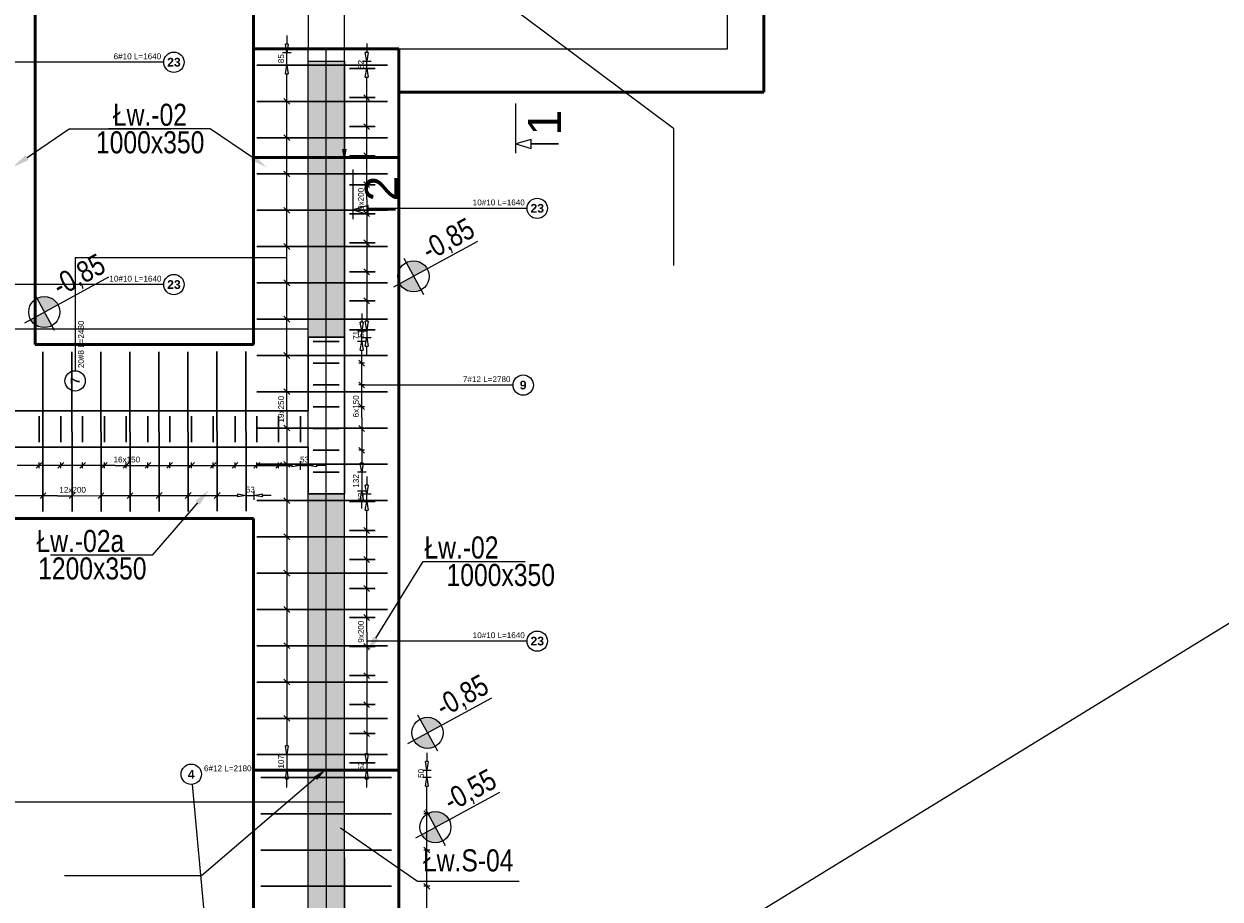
# Model space of a CAD drawing. Extents: x -274995 to 107519, y -337635 to 244261.
# Tile 37 of 49: x 48191 to 56429, y -21713 to -15684. Entities that reach past the tile are written whole.
import ezdxf
from ezdxf import colors
from ezdxf.entities.mleader import LeaderData, LeaderLine
from ezdxf.enums import TextEntityAlignment as Align
from ezdxf.math import Vec2, Vec3

# ---------------------------------------------------------------- set-up
doc = ezdxf.new("R2010")
doc.units = 0
doc.header["$LTSCALE"] = 10
doc.header["$MEASUREMENT"] = 0
doc.linetypes.add('HIDDEN', pattern=[0.375, 0.25, -0.125])
for name, color, linetype, lineweight in [('P-Linia1a', 142, 'Continuous', 53), ('P-Opis', 1, 'Continuous', 18), ('P-Opis fundamenty', 193, 'Continuous', 9), ('P-Opis ściany', 6, 'Continuous', 9), ('P-Szraf - Ściana wypełniająca', 171, 'Continuous', 0), ('P-Wymiar', 254, 'Continuous', 9), ('P-Ściana żelbetowa', 50, 'Continuous', 30)]:
    doc.layers.add(name, color=color, linetype=linetype, lineweight=lineweight)
doc.layers.add('RCAD_opis rozkładu', color=7, linetype='Continuous')
doc.layers.add('RCAD_rozkład pręta', color=7, linetype='Continuous')
doc.styles.add('_Fd Opis', font='arial.ttf', dxfattribs={"width": 0.8})
doc.styles.add('style1', font='arial.ttf')
doc.styles.add('style3', font='arialbd.ttf')

msp = doc.modelspace()

# ---------------------------------------------------------------- hatches: boundary and pattern name
at = {"layer": 'P-Opis'}
h = msp.add_hatch(color=1, dxfattribs=at)
h.dxf.hatch_style = 1
h.paths.add_polyline_path([(50874.34803, -17422.91947), (50779.99981, -17474.29239, 0.4142135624), (50925.72095, -17517.26768)])
h.paths.add_polyline_path([(50822.9751, -17328.57125), (50874.34803, -17422.91947), (50968.69624, -17371.54654, 0.4142135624)])
h = msp.add_hatch(color=1, dxfattribs=at)
h.dxf.hatch_style = 1
h.paths.add_polyline_path([(48330.91627, -17669.0293), (48236.56805, -17720.40223, 0.4142135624), (48382.2892, -17763.37751)])
h.paths.add_polyline_path([(48279.54334, -17574.68109), (48330.91627, -17669.0293), (48425.26448, -17617.65637, 0.4142135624)])
h = msp.add_hatch(color=1, dxfattribs=at)
h.dxf.hatch_style = 1
h.paths.add_polyline_path([(50970.28265, -20567.62744), (50875.93444, -20619.00037, 0.4142135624), (51021.65558, -20661.97565)])
h.paths.add_polyline_path([(50918.90973, -20473.27922), (50970.28265, -20567.62744), (51064.63087, -20516.25451, 0.4142135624)])
h = msp.add_hatch(color=1, dxfattribs=at)
h.dxf.hatch_style = 1
h.paths.add_polyline_path([(51024.57565, -21218.15172), (50930.22744, -21269.52464, 0.4142135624), (51075.94858, -21312.49993)])
h.paths.add_polyline_path([(50973.20273, -21123.8035), (51024.57565, -21218.15172), (51118.92387, -21166.77879, 0.4142135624)])
at = {"layer": 'P-Opis ściany', "lineweight": 0, "true_color": 0xd100d1}
h = msp.add_hatch(dxfattribs=at)
h.set_pattern_fill('ANSI33', color=212, scale=20)
h.set_pattern_definition([(45, (57413.17, 230177.87), (-89.80256, 89.80256), []), (45, (57502.97, 230177.87), (-89.80256, 89.80256), [63.5, -31.75])])
h.paths.add_polyline_path([(67447.48249, -13720.18555), (67697.48249, -13720.18555), (67697.5184, -14820.18555), (67447.5184, -14820.18555)])
h.paths.add_polyline_path([(59622.5184, -13920.22732), (59872.51781, -13920.22732), (59872.51781, -14940.22732), (59622.5184, -14940.22732)])
h.paths.add_polyline_path([(59872.51781, -19544.55424), (59622.49917, -19544.55424), (59622.49917, -20564.55424), (59872.51781, -20564.55424)])
h.paths.add_polyline_path([(59872.51781, -21694.55424), (59622.51781, -21694.55424), (59622.51781, -22714.57427), (59872.51781, -22714.57427)])
h.paths.add_polyline_path([(50147.5184, -18921.71688), (50397.5184, -18921.71688), (50397.54017, -23931.71688), (50147.54017, -23931.71688)])
h.paths.add_polyline_path([(47947.54017, -24800.22598), (50147.54017, -24800.22598), (50147.54017, -25050.2114), (47947.54017, -25050.22598)])
h.paths.add_polyline_path([(50147.54144, -15941.02333), (50397.54144, -15941.02333), (50397.54144, -17841.02333), (50147.54144, -17841.02333)])
h.paths.add_polyline_path([(50147.54144, -14062.22742), (50397.54144, -14062.22742), (50397.54144, -15222.22742), (50147.54144, -15222.22742)])
h.paths.add_polyline_path([(50397.54144, -11940.23629), (50147.54144, -11940.23629), (50147.54144, -13260.23932), (50397.54144, -13260.23932)])
h.paths.add_polyline_path([(47642.5184, -14972.70255), (47892.5184, -14972.70255), (47892.5184, -16000.2566), (47642.5184, -16000.2566)])
h.paths.add_polyline_path([(47642.5184, -16450.2566), (47892.5184, -16450.2566), (47892.5184, -18350.25132), (47642.5184, -18350.25132)])
h.paths.add_polyline_path([(43050.46771, -16450.33425), (44070.46854, -16450.33425), (44070.46854, -16200.33425), (43050.46771, -16200.33425)])
h.paths.add_polyline_path([(42147.55478, -11165.23154), (42397.55478, -11165.23154), (42397.55478, -12640.3291), (42147.55478, -12640.3291)])
h.paths.add_polyline_path([(50397.54144, -10905.22732), (51962.5184, -10905.22732), (51962.5184, -11155.22732), (50397.54144, -11155.22732)])
h.paths.add_polyline_path([(48192.5184, -10905.22732), (50147.54144, -10905.22732), (50147.54144, -11155.22732), (48192.5184, -11155.22732)])
h.paths.add_polyline_path([(56746.3077, -10705.22732), (58646.3077, -10705.22732), (58646.3077, -10955.22732), (56746.3077, -10955.22732)])

# ---------------------------------------------------------------- linework, layer by layer
at = {"layer": 'P-Linia1a'}
for p, q in [((48267.55513, -12705.22866), (48267.58238, -17891.4498)), ((49772.5546, -15855.28405), (49772.5546, -13755.22866)), ((53287.60068, -14405.22866), (53287.60068, -16155.28273)), ((50772.55863, -15855.28405), (49772.5546, -15855.28405)), ((49772.58156, -17891.4498), (49772.5546, -15855.28405)), ((50772.55863, -16155.31721), (50772.55863, -15855.28405)), ((53287.60068, -16155.28273), (50772.55863, -16155.31721)), ((50772.55863, -16155.31721), (50772.6698, -24425.22732)), ((48267.58238, -17891.4498), (49772.58156, -17891.4498)), ((49772.57637, -19091.4498), (47267.59878, -19091.4498)), ((49772.57637, -24425.22732), (49772.57637, -19091.4498)), ((50772.62141, -20825.22732), (49772.57637, -20825.22732))]:
    msp.add_line(p, q, dxfattribs=at)
at = {"layer": 'P-Linia1a', "linetype": 'HIDDEN'}
msp.add_line((50772.56468, -16605.28405), (49772.54901, -16605.28405), dxfattribs=at)
at = {"layer": 'P-Opis', "color": 212, "true_color": 0xd100d1}
for p, q in [((51579.74727, -16510.87845), (51579.74727, -16232.2167)), ((51685.04727, -16479.28845), (51579.74727, -16510.87845)), ((51579.74727, -16574.05845), (51579.74727, -16510.87845)), ((51579.74727, -16510.87845), (51685.04727, -16542.46845)), ((51685.04727, -16510.87845), (51685.04727, -16479.28845)), ((51685.04727, -16542.46845), (51685.04727, -16510.87845)), ((51685.04727, -16510.87845), (51873.28466, -16510.87845)), ((51873.28466, -16510.87845), (51685.04727, -16510.87845)), ((50457.23719, -16965.63456), (50457.23719, -16686.97281)), ((50562.53719, -16934.04456), (50457.23719, -16965.63456)), ((50457.23719, -17028.81456), (50457.23719, -16965.63456)), ((50457.23719, -16965.63456), (50562.53719, -16997.22456)), ((50562.53719, -16965.63456), (50562.53719, -16934.04456)), ((50562.53719, -16997.22456), (50562.53719, -16965.63456)), ((50562.53719, -16965.63456), (50750.77457, -16965.63456)), ((50750.77457, -16965.63456), (50562.53719, -16965.63456))]:
    msp.add_line(p, q, dxfattribs=at)
at = {"layer": 'P-Opis', "color": 1}
for p, q in [((50739.42916, -17496.38325), (51317.80868, -17181.45362)), ((50806.44823, -17298.21906), (50942.24782, -17547.61987)), ((48195.9974, -17742.49309), (48774.37692, -17427.56345)), ((48263.01647, -17544.3289), (48398.81607, -17793.7297)), ((50835.36378, -20641.09123), (51413.74331, -20326.16159)), ((50902.38286, -20442.92704), (51038.18245, -20692.32784)), ((50889.65679, -21291.6155), (51468.03631, -20976.68587)), ((50956.67586, -21093.45132), (51092.47545, -21342.85212))]:
    msp.add_line(p, q, dxfattribs=at)
for centre in [(50874.34803, -17422.91947), (48330.91627, -17669.0293), (50970.28265, -20567.62744), (51024.57565, -21218.15172)]:
    msp.add_circle(centre, 107.42794, dxfattribs=at)
at = {"layer": 'P-Opis fundamenty', "linetype": 'ByBlock', "lineweight": -2}
for p, q in [((48502.88651, -16407.52627), (49203.58259, -16407.52627)), ((49473.20799, -16407.52627), (48772.5119, -16407.52627)), ((49074.87612, -19343.34014), (48374.18004, -19343.34014)), ((50941.64761, -19388.30559), (51642.34369, -19388.30559)), ((50901.27739, -21589.86293), (51601.97347, -21589.86293))]:
    msp.add_line(p, q, dxfattribs=at)
for points in [[(48212.18764, -16604.76079), (48502.88651, -16407.52627)], [(49763.90686, -16604.76079), (49473.20799, -16407.52627)], [(49386.31171, -18983.77314), (49074.87612, -19343.34014)], [(50614.81016, -19916.27377), (50941.64761, -19388.30559)], [(50371.19425, -21222.61352), (50901.27739, -21589.86293)], [(50371.19425, -21222.61352), (50901.27739, -21589.86293)]]:
    msp.add_lwpolyline(points, dxfattribs=at)
at = {"layer": 'P-Opis fundamenty'}
for points in [[(48223.41668, -16621.31097), (48112.88651, -16672.13501), (48200.9586, -16588.2106)], [(49775.13589, -16588.2106), (49863.20799, -16672.13501), (49752.67782, -16621.31097)], [(49371.19399, -18970.67907), (49464.87612, -18893.06683), (49401.42942, -18996.8672)], [(50631.81546, -19926.80087), (50551.64761, -20018.30559), (50597.80486, -19905.74668)], [(50359.80441, -21239.05346), (50272.5546, -21154.27451), (50382.58408, -21206.17358)], [(50359.80441, -21239.05346), (50272.5546, -21154.27451), (50382.58408, -21206.17358)]]:
    msp.add_solid(points, dxfattribs=at)
at = {"layer": 'P-Opis ściany', "color": 212, "lineweight": 13, "true_color": 0xd100d1}
for points in [[(50147.54144, -15941.02333), (50397.54144, -15941.02333), (50397.54144, -17841.02333), (50147.54144, -17841.02333)], [(50147.5184, -18921.71688), (50397.5184, -18921.71688), (50397.54017, -23931.71688), (50147.54017, -23931.71688)]]:
    msp.add_lwpolyline(points, close=True, dxfattribs=at)
at = {"layer": 'P-Szraf - Ściana wypełniająca', "color": 2}
msp.add_line((50272.59889, -20825.22732), (50272.55661, -15855.28405), dxfattribs=at)
at = {"layer": 'P-Szraf - Ściana wypełniająca'}
msp.add_line((50272.59889, -20825.22732), (50272.59889, -24923.74273), dxfattribs=at)
at = {"layer": 'P-Wymiar', "color": 3}
msp.add_lwpolyline([(42403.52009, -28462.66789), (73922.57125, -9105.20304)], dxfattribs=at)
at = {"layer": 'P-Ściana żelbetowa', "lineweight": 25}
for p, q in [((50147.57764, -13755.22866), (50147.57764, -15855.28405)), ((53037.60068, -15855.28405), (53037.60068, -13755.22866)), ((50147.57637, -15855.28405), (53037.60068, -15855.28405)), ((50147.57637, -24800.22732), (50147.57637, -15855.28405)), ((50397.57637, -24800.22732), (50397.57637, -15855.28405)), ((47892.49899, -17783.91714), (50147.55303, -17783.91648)), ((47642.52179, -18600.25266), (50147.57764, -18600.25192)), ((47889.70748, -21042.07675), (50394.76333, -21042.07601))]:
    msp.add_line(p, q, dxfattribs=at)
at = {"layer": 'P-Ściana żelbetowa'}
for p, q in [((50147.57764, -17841.02467), (50147.57321, -18350.27011)), ((50397.57764, -17841.02467), (50147.57764, -17841.02467)), ((50397.57764, -18921.71823), (50397.57764, -17841.02467)), ((50147.57321, -18350.27011), (47642.53989, -18350.25072)), ((47642.5546, -18600.25266), (50147.57764, -18600.27011)), ((50147.57764, -18600.27011), (50147.57773, -18921.71822)), ((50147.57773, -18921.71822), (50397.57764, -18921.71823))]:
    msp.add_line(p, q, dxfattribs=at)
at = {"layer": 'RCAD_opis rozkładu', "color": 8, "lineweight": 0}
for p, q in [((50001.76275, -15762.93928), (50001.76275, -15822.93928)), ((50031.76275, -15882.93928), (49971.76275, -15882.93928)), ((50001.76275, -15882.93928), (49991.76275, -15822.93928)), ((50011.76275, -15822.93928), (49991.76275, -15822.93928)), ((50011.76275, -15822.93928), (50001.76275, -15882.93928)), ((50001.76275, -15967.93163), (50001.76275, -15882.93928)), ((50551.67697, -15940.15789), (50541.67858, -15880.15762)), ((50561.67858, -15880.15816), (50541.67858, -15880.15762)), ((50561.67858, -15880.15816), (50551.67697, -15940.15789)), ((50551.68018, -15820.15789), (50551.67858, -15880.15789)), ((49153.79368, -15948.23279), (48049.13669, -15948.20321)), ((50031.76275, -15967.93163), (49971.76275, -15967.93163)), ((49991.76275, -16027.93163), (50001.76275, -15967.93163)), ((50001.76275, -15967.93163), (50011.76275, -16027.93163)), ((50521.67697, -15940.15709), (50581.67697, -15940.1587)), ((50551.67558, -15991.91249), (50551.67697, -15940.15789)), ((49991.76275, -16027.93163), (50011.76275, -16027.93163)), ((50001.76275, -16217.93163), (50001.76275, -16027.93163)), ((50521.67558, -15991.91168), (50581.67558, -15991.91329)), ((50541.67398, -16051.91222), (50551.67558, -15991.91249)), ((50541.67398, -16051.91222), (50561.67398, -16051.91275)), ((50551.67023, -16191.91249), (50551.67398, -16051.91249)), ((50551.67558, -15991.91249), (50561.67398, -16051.91275)), ((50021.76275, -16237.93163), (49981.76275, -16197.93163)), ((50021.76275, -16217.93163), (49981.76275, -16217.93163)), ((50001.76275, -16467.93163), (50001.76275, -16217.93163)), ((50531.67023, -16191.91195), (50571.67023, -16191.91302)), ((50571.66969, -16211.91302), (50531.67076, -16171.91195)), ((50551.66487, -16391.91249), (50551.67023, -16191.91249)), ((50531.66487, -16391.91195), (50571.66487, -16391.91302)), ((50571.66434, -16411.91302), (50531.66541, -16371.91195)), ((50551.65952, -16591.91249), (50551.66487, -16391.91249)), ((50021.76275, -16487.93163), (49981.76275, -16447.93163)), ((50021.76275, -16467.93163), (49981.76275, -16467.93163)), ((50001.76275, -16717.93163), (50001.76275, -16467.93163)), ((50531.65952, -16591.91195), (50571.65952, -16591.91302)), ((50571.65898, -16611.91302), (50531.66005, -16571.91195)), ((50551.65416, -16791.91249), (50551.65952, -16591.91249)), ((50021.76275, -16737.93163), (49981.76275, -16697.93163)), ((50021.76275, -16717.93163), (49981.76275, -16717.93163)), ((50001.76275, -16967.93163), (50001.76275, -16717.93163)), ((50531.65416, -16791.91195), (50571.65416, -16791.91302)), ((50571.65363, -16811.91302), (50531.6547, -16771.91195)), ((50551.65148, -16891.91249), (50551.65416, -16791.91249)), ((50021.76275, -16987.93163), (49981.76275, -16947.93163)), ((50021.76275, -16967.93163), (49981.76275, -16967.93163)), ((50001.76275, -17217.93163), (50001.76275, -16967.93163)), ((50551.65148, -16891.91249), (50551.64881, -16991.91249)), ((51656.30679, -16954.79142), (50551.6498, -16954.76184)), ((50531.64881, -16991.91195), (50571.64881, -16991.91302)), ((50531.64934, -16971.91195), (50571.64827, -17011.91302)), ((50551.64881, -16991.91249), (50551.64345, -17191.91249)), ((50021.76275, -17237.93163), (49981.76275, -17197.93163)), ((50021.76275, -17217.93163), (49981.76275, -17217.93163)), ((50001.76275, -17467.93163), (50001.76275, -17217.93163)), ((50531.64345, -17191.91195), (50571.64345, -17191.91302)), ((50531.64399, -17171.91195), (50571.64292, -17211.91302)), ((50551.64345, -17191.91249), (50551.6381, -17391.91249)), ((48543.52945, -17294.35191), (50001.76275, -17294.35191)), ((48543.52945, -17294.35191), (48543.52945, -18073.07486)), ((50531.63863, -17371.91195), (50571.63756, -17411.91302)), ((50021.76275, -17487.93163), (49981.76275, -17447.93163)), ((50531.6381, -17391.91195), (50571.6381, -17391.91302)), ((50551.6381, -17391.91249), (50551.63274, -17591.91249)), ((49153.79368, -17480.06182), (48049.13669, -17480.03224)), ((50021.76275, -17467.93163), (49981.76275, -17467.93163)), ((50001.76275, -17717.93163), (50001.76275, -17467.93163)), ((50531.63274, -17591.91195), (50571.63274, -17591.91302)), ((50531.63328, -17571.91195), (50571.6322, -17611.91302)), ((50551.63274, -17591.91249), (50551.62899, -17731.91249)), ((50021.76275, -17737.93163), (49981.76275, -17697.93163)), ((50517.54465, -17679.79324), (50517.54465, -17739.79324)), ((50021.76275, -17717.93163), (49981.76275, -17717.93163)), ((50001.76275, -17967.93163), (50001.76275, -17717.93163)), ((50517.54465, -17799.79324), (50507.54465, -17739.79324)), ((50527.54465, -17739.79324), (50507.54465, -17739.79324)), ((50527.54465, -17739.79324), (50517.54465, -17799.79324)), ((50521.62738, -17791.91168), (50581.62738, -17791.91329)), ((50551.62738, -17791.91249), (50541.62899, -17731.91222)), ((50561.62899, -17731.91275), (50541.62899, -17731.91222)), ((50551.62738, -17791.91249), (50551.626, -17843.66699)), ((50561.62899, -17731.91275), (50551.62738, -17791.91249)), ((50547.54465, -17799.79324), (50487.54465, -17799.79324)), ((50547.54465, -17871.15519), (50487.54465, -17871.15519)), ((50507.54465, -17931.15519), (50517.54465, -17871.15519)), ((50517.54465, -17871.15519), (50517.54465, -17799.79324)), ((50517.54465, -17871.15519), (50527.54465, -17931.15519)), ((50521.626, -17843.66618), (50581.626, -17843.66779)), ((50541.62439, -17903.66672), (50551.626, -17843.66699)), ((50551.626, -17843.66699), (50561.62439, -17903.66725)), ((50021.76275, -17987.93163), (49981.76275, -17947.93163)), ((50507.54465, -17931.15519), (50527.54465, -17931.15519)), ((50517.54465, -18021.15519), (50517.54465, -17931.15519)), ((50541.62439, -17903.66672), (50561.62439, -17903.66725)), ((50551.62279, -17963.66699), (50551.62439, -17903.66699)), ((50021.76275, -17967.93163), (49981.76275, -17967.93163)), ((50001.76275, -18217.93163), (50001.76275, -17967.93163)), ((50537.54465, -18041.15519), (50497.54465, -18001.15519)), ((50537.54465, -18021.15519), (50497.54465, -18021.15519)), ((50517.54465, -18171.15519), (50517.54465, -18021.15519)), ((50021.76275, -18237.93163), (49981.76275, -18197.93163)), ((50537.54465, -18191.15519), (50497.54465, -18151.15519)), ((50537.54465, -18171.15519), (50497.54465, -18171.15519)), ((50517.54465, -18321.15519), (50517.54465, -18171.15519)), ((51559.37815, -18172.47385), (50517.54465, -18172.47385)), ((50021.76275, -18217.93163), (49981.76275, -18217.93163)), ((50001.76275, -18342.93163), (50001.76275, -18217.93163)), ((50001.76275, -18342.93163), (50001.76275, -18467.93163)), ((50537.54465, -18341.15519), (50497.54465, -18301.15519)), ((50537.54465, -18321.15519), (50497.54465, -18321.15519)), ((50517.54465, -18396.15519), (50517.54465, -18321.15519)), ((49981.76275, -18447.93163), (50021.76275, -18487.93163)), ((50497.54465, -18451.15519), (50537.54465, -18491.15519)), ((50517.54465, -18396.15519), (50517.54465, -18471.15519)), ((50021.76275, -18467.93163), (49981.76275, -18467.93163)), ((50001.76275, -18467.93163), (50001.76275, -18717.93163)), ((50537.54465, -18471.15519), (50497.54465, -18471.15519)), ((50517.54465, -18471.15519), (50517.54465, -18621.15519)), ((50497.54465, -18601.15519), (50537.54465, -18641.15519)), ((49981.76275, -18697.93163), (50021.76275, -18737.93163)), ((50095.06557, -18755.25794), (50095.06555, -18695.25794)), ((50147.57642, -18755.25793), (50147.5764, -18695.25793)), ((50537.54465, -18621.15519), (50497.54465, -18621.15519)), ((50517.54465, -18621.15519), (50517.54465, -18711.15519)), ((48295.06556, -18725.25847), (48145.06556, -18725.25851)), ((48315.06555, -18705.25846), (48275.06557, -18745.25848)), ((48295.06557, -18745.25847), (48295.06555, -18705.25847)), ((48445.06556, -18725.25843), (48295.06556, -18725.25847)), ((48465.06555, -18705.25842), (48425.06557, -18745.25843)), ((48445.06557, -18745.25843), (48445.06555, -18705.25843)), ((48595.06556, -18725.25838), (48445.06556, -18725.25843)), ((48615.06555, -18705.25838), (48575.06557, -18745.25839)), ((48595.06557, -18745.25838), (48595.06555, -18705.25838)), ((48745.06556, -18725.25834), (48595.06556, -18725.25838)), ((48765.06555, -18705.25833), (48725.06557, -18745.25834)), ((48745.06557, -18745.25834), (48745.06555, -18705.25834)), ((48820.06556, -18725.25832), (48745.06556, -18725.25834)), ((48820.06556, -18725.25832), (48895.06556, -18725.25829)), ((48875.06557, -18745.2583), (48915.06555, -18705.25829)), ((48895.06557, -18745.25829), (48895.06555, -18705.25829)), ((48895.06556, -18725.25829), (49045.06556, -18725.25825)), ((49025.06557, -18745.25826), (49065.06555, -18705.25824)), ((49045.06557, -18745.25825), (49045.06555, -18705.25825)), ((49045.06556, -18725.25825), (49195.06556, -18725.25821)), ((49175.06557, -18745.25821), (49215.06555, -18705.2582)), ((49195.06557, -18745.25821), (49195.06555, -18705.25821)), ((49195.06556, -18725.25821), (49345.06556, -18725.25816)), ((49325.06557, -18745.25817), (49365.06555, -18705.25816)), ((49345.06557, -18745.25816), (49345.06555, -18705.25816)), ((49345.06556, -18725.25816), (49495.06556, -18725.25812)), ((49475.06557, -18745.25812), (49515.06555, -18705.25811)), ((49495.06557, -18745.25812), (49495.06555, -18705.25812)), ((49495.06556, -18725.25812), (49645.06556, -18725.25807)), ((49625.06557, -18745.25808), (49665.06555, -18705.25807)), ((49645.06557, -18745.25807), (49645.06555, -18705.25807)), ((49645.06556, -18725.25807), (49795.06556, -18725.25803)), ((49775.06557, -18745.25803), (49815.06555, -18705.25802)), ((49795.06557, -18745.25803), (49795.06555, -18705.25803)), ((49795.06556, -18725.25803), (49945.06556, -18725.25798)), ((49925.06557, -18745.25799), (49965.06555, -18705.25798)), ((49945.06557, -18745.25798), (49945.06555, -18705.25798)), ((49945.06556, -18725.25798), (50035.06556, -18725.25796)), ((50021.76275, -18717.93163), (49981.76275, -18717.93163)), ((50001.76275, -18717.93163), (50001.76275, -18967.93163)), ((50035.06556, -18715.25796), (50095.06556, -18725.25794)), ((50035.06556, -18715.25796), (50035.06556, -18735.25796)), ((50095.06556, -18725.25794), (50035.06556, -18735.25796)), ((50095.06556, -18725.25794), (50147.57641, -18725.25793)), ((50147.57641, -18725.25793), (50207.57641, -18715.25791)), ((50207.57641, -18735.25791), (50147.57641, -18725.25793)), ((50207.57641, -18735.25791), (50207.57641, -18715.25791)), ((50267.57641, -18725.25789), (50207.57641, -18725.25791)), ((50547.54465, -18771.15519), (50487.54465, -18771.15519)), ((50517.54465, -18771.15519), (50507.54465, -18711.15519)), ((50527.54465, -18711.15519), (50507.54465, -18711.15519)), ((50527.54465, -18711.15519), (50517.54465, -18771.15519)), ((50517.54465, -18771.15519), (50517.54465, -18903.09273)), ((50551.67697, -18921.72235), (50541.67858, -18861.72209)), ((50561.67858, -18861.72262), (50541.67858, -18861.72209)), ((50561.67858, -18861.72262), (50551.67697, -18921.72235)), ((50551.68018, -18801.72235), (50551.67858, -18861.72235)), ((48321.75249, -18934.29971), (48121.75275, -18934.61939)), ((48341.7205, -18914.26777), (48301.78448, -18954.33166)), ((48321.72052, -18914.29974), (48321.78446, -18954.29969)), ((48421.75236, -18934.13988), (48321.75249, -18934.29971)), ((48421.75236, -18934.13988), (48521.75224, -18933.98004)), ((48501.78423, -18954.01198), (48541.72024, -18913.94809)), ((48521.72027, -18913.98006), (48521.7842, -18953.98001)), ((48521.75224, -18933.98004), (48721.75198, -18933.66036)), ((48701.78397, -18953.6923), (48741.71999, -18913.62842)), ((48721.72001, -18913.66039), (48721.78395, -18953.66033)), ((48721.75198, -18933.66036), (48921.75172, -18933.34068)), ((48901.78372, -18953.37263), (48941.71973, -18913.30874)), ((48921.71976, -18913.34071), (48921.78369, -18953.34066)), ((48921.75172, -18933.34068), (49121.75147, -18933.02101)), ((49101.78346, -18953.05295), (49141.71948, -18912.98906)), ((49121.7195, -18913.02103), (49121.78344, -18953.02098)), ((49121.75147, -18933.02101), (49321.75121, -18932.70133)), ((49301.78321, -18952.73327), (49341.71922, -18912.66939)), ((49321.71925, -18912.70136), (49321.78318, -18952.7013)), ((49321.75121, -18932.70133), (49521.75096, -18932.38165)), ((49501.78295, -18952.4136), (49541.71896, -18912.34971)), ((49521.71899, -18912.38168), (49521.78293, -18952.38163)), ((49521.75096, -18932.38165), (49661.75078, -18932.15788)), ((49661.73479, -18922.15789), (49721.7507, -18932.06198)), ((49661.73479, -18922.15789), (49661.76676, -18942.15787)), ((49721.7507, -18932.06198), (49661.76676, -18942.15787)), ((49721.70275, -18902.06202), (49721.79865, -18962.06194)), ((49721.7507, -18932.06198), (49774.24473, -18931.97807)), ((49774.19677, -18901.97811), (49774.29268, -18961.97803)), ((49774.24473, -18931.97807), (49834.22866, -18921.88218)), ((49834.26063, -18941.88216), (49774.24473, -18931.97807)), ((49834.26063, -18941.88216), (49834.22866, -18921.88218)), ((49894.24457, -18931.78627), (49834.24465, -18931.88217)), ((49981.76275, -18947.93163), (50021.76275, -18987.93163)), ((50547.54465, -18903.09273), (50487.54465, -18903.09273)), ((50507.54465, -18963.09273), (50517.54465, -18903.09273)), ((50517.54465, -18903.09273), (50527.54465, -18963.09273)), ((50521.67697, -18921.72155), (50581.67697, -18921.72316)), ((50551.67558, -18973.47695), (50551.67697, -18921.72235)), ((50021.76275, -18967.93163), (49981.76275, -18967.93163)), ((50001.76275, -18967.93163), (50001.76275, -19217.93163)), ((50507.54465, -18963.09273), (50527.54465, -18963.09273)), ((50517.54465, -19023.09273), (50517.54465, -18963.09273)), ((50521.67558, -18973.47614), (50581.67558, -18973.47775)), ((50541.67398, -19033.47668), (50551.67558, -18973.47695)), ((50551.67558, -18973.47695), (50561.67398, -19033.47722)), ((50541.67398, -19033.47668), (50561.67398, -19033.47722)), ((50551.67023, -19173.47695), (50551.67398, -19033.47695)), ((50531.67023, -19173.47641), (50571.67023, -19173.47748)), ((50571.66969, -19193.47748), (50531.67076, -19153.47641)), ((50551.66487, -19373.47695), (50551.67023, -19173.47695)), ((49981.76275, -19197.93163), (50021.76275, -19237.93163)), ((50021.76275, -19217.93163), (49981.76275, -19217.93163)), ((50001.76275, -19217.93163), (50001.76275, -19467.93163)), ((50571.66434, -19393.47748), (50531.66541, -19353.47641)), ((50531.66487, -19373.47641), (50571.66487, -19373.47748)), ((50551.65952, -19573.47695), (50551.66487, -19373.47695)), ((49981.76275, -19447.93163), (50021.76275, -19487.93163)), ((50021.76275, -19467.93163), (49981.76275, -19467.93163)), ((50001.76275, -19467.93163), (50001.76275, -19717.93163)), ((50531.65952, -19573.47641), (50571.65952, -19573.47748)), ((50571.65898, -19593.47748), (50531.66005, -19553.47641)), ((50551.65416, -19773.47695), (50551.65952, -19573.47695)), ((49981.76275, -19697.93163), (50021.76275, -19737.93163)), ((50021.76275, -19717.93163), (49981.76275, -19717.93163)), ((50001.76275, -19717.93163), (50001.76275, -19967.93163)), ((50571.65363, -19793.47748), (50531.6547, -19753.47641)), ((50531.65416, -19773.47641), (50571.65416, -19773.47748)), ((50551.65148, -19873.47695), (50551.65416, -19773.47695)), ((50551.65148, -19873.47695), (50551.64881, -19973.47695)), ((51656.30679, -19936.35588), (50551.6498, -19936.3263)), ((49981.76275, -19947.93163), (50021.76275, -19987.93163)), ((50021.76275, -19967.93163), (49981.76275, -19967.93163)), ((50001.76275, -19967.93163), (50001.76275, -20217.93163)), ((50531.64881, -19973.47641), (50571.64881, -19973.47748)), ((50531.64934, -19953.47641), (50571.64827, -19993.47748)), ((50551.64881, -19973.47695), (50551.64345, -20173.47695)), ((50531.64345, -20173.47641), (50571.64345, -20173.47748)), ((50531.64399, -20153.47641), (50571.64292, -20193.47748)), ((50551.64345, -20173.47695), (50551.6381, -20373.47695)), ((49981.76275, -20197.93163), (50021.76275, -20237.93163)), ((50021.76275, -20217.93163), (49981.76275, -20217.93163)), ((50001.76275, -20217.93163), (50001.76275, -20467.93163)), ((50531.6381, -20373.47641), (50571.6381, -20373.47748)), ((50531.63863, -20353.47641), (50571.63756, -20393.47748)), ((50551.6381, -20373.47695), (50551.63274, -20573.47695)), ((49981.76275, -20447.93163), (50021.76275, -20487.93163)), ((50021.76275, -20467.93163), (49981.76275, -20467.93163)), ((50001.76275, -20467.93163), (50001.76275, -20657.93163)), ((50531.63274, -20573.47641), (50571.63274, -20573.47748)), ((50531.63328, -20553.47641), (50571.6322, -20593.47748)), ((50551.63274, -20573.47695), (50551.62899, -20713.47695)), ((50001.76275, -20717.93163), (49991.76275, -20657.93163)), ((50011.76275, -20657.93163), (49991.76275, -20657.93163)), ((50011.76275, -20657.93163), (50001.76275, -20717.93163)), ((50031.76275, -20717.93163), (49971.76275, -20717.93163)), ((50001.76275, -20717.93163), (50001.76275, -20825.22732)), ((50551.62738, -20773.47695), (50541.62899, -20713.47668)), ((50561.62899, -20713.47722), (50541.62899, -20713.47668)), ((50561.62899, -20713.47722), (50551.62738, -20773.47695)), ((50965.76883, -20705.22732), (50965.76883, -20765.22732)), ((50031.76275, -20825.22732), (49971.76275, -20825.22732)), ((49991.76275, -20885.22732), (50001.76275, -20825.22732)), ((50001.76275, -20825.22732), (50011.76275, -20885.22732)), ((50521.626, -20825.23065), (50581.626, -20825.23225)), ((50521.62738, -20773.47614), (50581.62738, -20773.47775)), ((50541.62439, -20885.23118), (50551.626, -20825.23145)), ((50551.62738, -20773.47695), (50551.626, -20825.23145)), ((50551.626, -20825.23145), (50561.62439, -20885.23172)), ((50935.76883, -20825.22732), (50995.76883, -20825.22732)), ((50965.76883, -20825.22732), (50955.76883, -20765.22732)), ((50975.76883, -20765.22732), (50955.76883, -20765.22732)), ((50975.76883, -20765.22732), (50965.76883, -20825.22732)), ((50965.76883, -20875.22732), (50965.76883, -20825.22732)), ((49349.50676, -20923.00096), (49621.78408, -23914.67839)), ((49991.76275, -20885.22732), (50011.76275, -20885.22732)), ((50001.76275, -20945.22732), (50001.76275, -20885.22732)), ((50541.62439, -20885.23118), (50561.62439, -20885.23172)), ((50551.62279, -20945.23145), (50551.62439, -20885.23145)), ((50995.76883, -20875.22732), (50935.76883, -20875.22732)), ((50955.76883, -20935.22732), (50965.76883, -20875.22732)), ((50965.76883, -20875.22732), (50975.76883, -20935.22732)), ((50955.76883, -20935.22732), (50975.76883, -20935.22732)), ((50965.76883, -21125.22732), (50965.76883, -20935.22732)), ((50985.76883, -21145.22732), (50945.76883, -21105.22732)), ((50985.76883, -21125.22732), (50945.76883, -21125.22732)), ((50965.76883, -21375.22732), (50965.76883, -21125.22732)), ((50985.76883, -21395.22732), (50945.76883, -21355.22732)), ((50985.76883, -21375.22732), (50945.76883, -21375.22732)), ((50965.76883, -21625.22732), (50965.76883, -21375.22732)), ((50985.76883, -21645.22732), (50945.76883, -21605.22732)), ((50985.76883, -21625.22732), (50945.76883, -21625.22732)), ((50965.76883, -21875.22732), (50965.76883, -21625.22732))]:
    msp.add_line(p, q, dxfattribs=at)
for centre in [(49223.79368, -15948.23466), (51726.30679, -16954.79329), (49223.79368, -17480.06369), (48543.52945, -18143.07486), (51629.37815, -18172.47385), (51726.30679, -19936.35776), (49343.16218, -20853.28908)]:
    msp.add_circle(centre, 70, dxfattribs=at)
at = {"layer": 'RCAD_rozkład pręta', "color": 7, "linetype": 'ByBlock', "lineweight": 30}
for p, q in [((50693.85373, -15967.93163), (49793.85373, -15967.93163)), ((50432.57625, -15991.9093), (50610.57365, -15991.91406)), ((50693.85373, -16217.93163), (49793.85373, -16217.93163)), ((50432.5709, -16191.9093), (50610.5683, -16191.91406)), ((50432.56554, -16391.9093), (50610.56294, -16391.91406)), ((50693.85373, -16467.93163), (49793.85373, -16467.93163)), ((50432.56019, -16591.9093), (50610.55759, -16591.91406)), ((50693.85373, -16717.93163), (49793.85373, -16717.93163)), ((50432.55483, -16791.9093), (50610.55223, -16791.91406)), ((50693.85373, -16967.93163), (49793.85373, -16967.93163)), ((50432.54948, -16991.9093), (50610.54688, -16991.91406)), ((50693.85373, -17217.93163), (49793.85373, -17217.93163)), ((50432.54412, -17191.9093), (50610.54152, -17191.91406)), ((50432.53877, -17391.9093), (50610.53617, -17391.91406)), ((50693.85373, -17467.93163), (49793.85373, -17467.93163)), ((50432.53341, -17591.9093), (50610.53081, -17591.91406)), ((50693.85373, -17717.93163), (49793.85373, -17717.93163)), ((50432.52806, -17791.9093), (50610.52546, -17791.91406)), ((50362.57637, -17871.15519), (50182.57697, -17871.15519)), ((48320.16924, -17943.77138), (48321.92747, -19043.76997)), ((48520.16899, -17943.4517), (48521.92721, -19043.4503)), ((48720.16873, -17943.13202), (48721.92696, -19043.13062)), ((48920.16848, -17942.81235), (48921.9267, -19042.81094)), ((49120.16822, -17942.49267), (49121.92644, -19042.49127)), ((49320.16797, -17942.17299), (49321.92619, -19042.17159)), ((49520.16771, -17941.85332), (49521.92593, -19041.85191)), ((49720.16746, -17941.53364), (49721.92568, -19041.53224)), ((50693.85373, -17967.93163), (49793.85373, -17967.93163)), ((50362.57637, -18021.15519), (50182.57697, -18021.15519)), ((50362.57637, -18171.15519), (50182.57697, -18171.15519)), ((50693.85373, -18217.93163), (49793.85373, -18217.93163)), ((50362.57637, -18321.15519), (50182.57697, -18321.15519)), ((48295.06551, -18565.25247), (48295.06546, -18385.25306)), ((48445.06551, -18565.25242), (48445.06546, -18385.25302)), ((48595.06551, -18565.25238), (48595.06546, -18385.25297)), ((48745.06551, -18565.25233), (48745.06546, -18385.25293)), ((48895.06551, -18565.25229), (48895.06546, -18385.25289)), ((49045.06551, -18565.25225), (49045.06546, -18385.25284)), ((49195.06551, -18565.2522), (49195.06546, -18385.2528)), ((49345.06551, -18565.25216), (49345.06546, -18385.25275)), ((49495.06551, -18565.25211), (49495.06546, -18385.25271)), ((49645.06551, -18565.25207), (49645.06546, -18385.25267)), ((49795.06551, -18565.25203), (49795.06546, -18385.25262)), ((49945.06551, -18565.25198), (49945.06546, -18385.25258)), ((50095.06551, -18565.25194), (50095.06546, -18385.25253)), ((50693.85373, -18467.93163), (49793.85373, -18467.93163)), ((50362.57637, -18471.15519), (50182.57697, -18471.15519)), ((50362.57637, -18621.15519), (50182.57697, -18621.15519)), ((50693.85373, -18717.93163), (49793.85373, -18717.93163)), ((50362.57637, -18771.15519), (50182.57697, -18771.15519)), ((50693.85373, -18967.93163), (49793.85373, -18967.93163)), ((50432.57625, -18973.47376), (50610.57365, -18973.47853)), ((50432.5709, -19173.47376), (50610.5683, -19173.47852)), ((50693.85373, -19217.93163), (49793.85373, -19217.93163)), ((50432.56554, -19373.47376), (50610.56294, -19373.47852)), ((50693.85373, -19467.93163), (49793.85373, -19467.93163)), ((50432.56019, -19573.47376), (50610.55759, -19573.47852)), ((50693.85373, -19717.93163), (49793.85373, -19717.93163)), ((50432.55483, -19773.47376), (50610.55223, -19773.47852)), ((50693.85373, -19967.93163), (49793.85373, -19967.93163)), ((50432.54948, -19973.47376), (50610.54688, -19973.47852)), ((50432.54412, -20173.47376), (50610.54152, -20173.47852)), ((50693.85373, -20217.93163), (49793.85373, -20217.93163)), ((50432.53877, -20373.47376), (50610.53617, -20373.47852)), ((50693.85373, -20467.93163), (49793.85373, -20467.93163)), ((50432.53341, -20573.47376), (50610.53081, -20573.47852)), ((50693.85373, -20717.93163), (49793.85373, -20717.93163)), ((50432.52806, -20773.47376), (50610.52546, -20773.47852)), ((49822.57637, -20875.22732), (50722.57637, -20875.22732)), ((49822.57637, -21125.22732), (50722.57637, -21125.22732)), ((49822.57637, -21375.22732), (50722.57637, -21375.22732)), ((49822.57637, -21625.22732), (50722.57637, -21625.22732))]:
    msp.add_line(p, q, dxfattribs=at)

# ---------------------------------------------------------------- texts
at = {"layer": 'P-Opis', "color": 212, "true_color": 0xd100d1, "style": '_Fd Opis'}
for s, p in [('1', (51775.54183, -16452.26829)), ('2', (50653.03175, -16907.0244))]:
    msp.add_text(s, height=227.5, rotation=90, dxfattribs=at).set_placement(p, align=Align.MIDDLE_LEFT)
at = {"layer": 'P-Opis fundamenty', "style": '_Fd Opis', "width": 0.8}
for s, p in [('Łw.-02', (48803.55904, -16386.20173)), ('1000x350', (48686.84035, -16575.62301)), ('Łw.-02a', (48277.1683, -19322.01559)), ('Łw.-02', (50949.03816, -19366.98105)), ('1200x350', (48288.50849, -19511.43688)), ('1000x350', (51101.56707, -19556.40233)), ('Łw.S-04', (50939.24053, -21522.39889))]:
    msp.add_text(s, height=152.1, dxfattribs=at).set_placement(p)
for s, p in [('-0,85', (50982.36973, -17319.43386)), ('-0,85', (48438.93797, -17565.54369)), ('-0,85', (51078.30435, -20464.14183)), ('-0,55', (51132.59735, -21114.66611))]:
    msp.add_text(s, height=146.25, rotation=28.568443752, dxfattribs=at).set_placement(p)
at = {"layer": 'RCAD_opis rozkładu', "color": 2, "char_height": 40, "style": 'style1'}
for s, insert, attachment_point, rotation in [('6#10 L=1640', (48972.25316, -15907.5458), 5, 359.998465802), ('85', (49982.18567, -15954.2622), 7, 90), ('52', (50532.09843, -15994.47941), 7, 89.998465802), ('9x200', (50532.07243, -16965.54088), 7, 89.998465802), ('10#10 L=1640', (51461.2192, -16914.10407), 5, 359.998465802), ('10#10 L=1640', (48958.70609, -17439.37447), 5, 359.998465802), ('20#8 L=2480', (48584.21158, -17891.30133), 5, 90), ('52', (50532.04885, -17846.23396), 7, 89.998465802), ('71', (50497.62651, -17860.09904), 7, 90), ('19x250', (49982.18567, -18430.21676), 7, 90), ('6x150', (50497.96757, -18394.89325), 7, 90), ('16x150', (48807.78043, -18705.68124), 7, 0.000016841), ('53', (50092.67159, -18705.6945), 7, 0.000016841), ('12x200', (48434.43593, -18914.5425), 7, 0.091580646), ('53', (49719.31709, -18912.5024), 7, 0.091580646), ('132', (50497.98122, -18879.22492), 7, 90), ('52', (50532.09843, -18976.04387), 7, 89.998465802), ('9x200', (50532.07243, -19947.10535), 7, 89.998465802), ('10#10 L=1640', (51461.2192, -19895.66853), 5, 359.998465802), ('107', (49982.18567, -20813.88507), 7, 90), ('52', (50532.04885, -20827.79842), 7, 89.998465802), ('50', (50946.19175, -20878.8085), 7, 90)]:
    msp.add_mtext(s, dxfattribs=dict(at, insert=insert, attachment_point=attachment_point, rotation=rotation))
at = {"layer": 'RCAD_opis rozkładu', "color": 1, "char_height": 60, "attachment_point": 5, "style": 'style3'}
for s, insert, rotation in [('23', (49223.79368, -15948.23466), 359.998465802), ('23', (51726.30679, -16954.79329), 359.998465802), ('23', (49223.79368, -17480.06369), 359.998465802), ('7', (48543.52945, -18143.07486), 90), ('23', (51726.30679, -19936.35776), 359.998465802)]:
    msp.add_mtext(s, dxfattribs=dict(at, insert=insert, rotation=rotation))
at = {"layer": 'RCAD_opis rozkładu', "color": 2, "char_height": 40, "attachment_point": 5, "style": 'style1'}
for s, insert in [('7#12 L=2780', (51378.10939, -18131.79172)), ('6#12 L=2180', (49594.70379, -20812.60695))]:
    msp.add_mtext(s, dxfattribs=dict(at, insert=insert))
at = {"layer": 'RCAD_opis rozkładu', "color": 1, "char_height": 60, "attachment_point": 5, "style": 'style3'}
for s, insert in [('9', (51629.37815, -18172.47385)), ('4', (49343.16218, -20853.28908))]:
    msp.add_mtext(s, dxfattribs=dict(at, insert=insert))

# ---------------------------------------------------------------- leaders
at = {"layer": 'P-Opis ściany', "color": 212, "lineweight": 13, "true_color": 0xd100d1}
ml = msp.add_multileader_mtext('Standard', dxfattribs=at)
ml.set_content('         ', color=(209, 0, 209))
ml.set_leader_properties()
ml.build(insert=Vec2(0, 0))
ml.multileader.update_dxf_attribs({"arrow_head_size": 96})
ctx = ml.context
ctx.base_point, ctx.char_height, ctx.arrow_head_size, ctx.landing_gap_size, ctx.plane_origin, ctx.plane_x_axis, ctx.plane_y_axis = Vec3(52665.07982, -17362.12658), 3.2, 96, 1.6, Vec3(53875.99281, -18833.18808), Vec3(0, 1), Vec3(-1, 0)
ctx.text_align_type = 2
notes = []
notes.append((ctx, [(1, (1, 1, 0), (52665.07982, -16402.9856), (0, -1), 944.76281, [(0, [(50397.54144, -16642.59382), (50397.54144, -14706.62541)], 0, [])])]))
ctx.mtext.insert, ctx.mtext.text_direction, ctx.mtext.rotation, ctx.mtext.alignment, ctx.mtext.flow_direction = Vec3(52663.47982, -17349.34841), Vec3(0, 1), 1.5707963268, 3, 5
ml = msp.add_multileader_mtext('Standard', dxfattribs=at)
ml.set_content('         ', color=(209, 0, 209))
ml.set_leader_properties()
ml.build(insert=Vec2(0, 0))
ml.multileader.update_dxf_attribs({"arrow_head_size": 96})
ctx = ml.context
ctx.base_point, ctx.char_height, ctx.arrow_head_size, ctx.landing_gap_size, ctx.plane_origin = Vec3(48454.87502, -21552.45831), 3.2, 96, 1.6, Vec3(48553.81352, -23289.66539)
ctx.text_align_type = 2
notes.append((ctx, [(1, (1, 1, 0), (49414.01601, -21552.45831), (-1, 0), 944.76281, [(1, [(50272.5184, -20818.1836)], 0, [])])]))
ctx.mtext.insert, ctx.mtext.alignment, ctx.mtext.flow_direction = Vec3(48467.65319, -21550.85831), 3, 5
for ctx, leaders in notes:
    for number, flags, end, landing, length, lines in leaders:
        leader = LeaderData()
        leader.index, (leader.has_last_leader_line, leader.has_dogleg_vector, leader.attachment_direction) = number, flags
        leader.last_leader_point, leader.dogleg_vector, leader.dogleg_length = Vec3(end), Vec3(landing), length
        for number, points, colour, breaks in lines:
            line = LeaderLine()
            line.index, line.vertices, line.color, line.breaks = number, Vec3.list(points), colors.encode_raw_color(colour), breaks
            leader.lines.append(line)
        ctx.leaders.append(leader)

doc.saveas('drawing.dxf')
